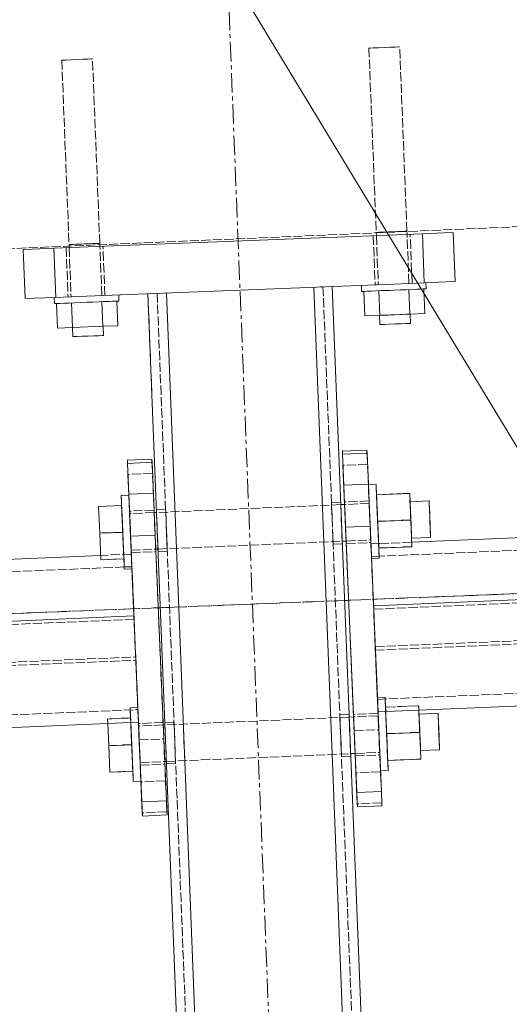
# Model space of a CAD drawing. Header units: millimetres. Extents: x -15129 to 9171, y -18789 to 5877.
# Tile 248 of 256: x -4729 to -4570, y -1064 to -744. Entities that reach past the tile are written whole.
import ezdxf

# ---------------------------------------------------------------- set-up
doc = ezdxf.new("R2010")
doc.units = ezdxf.units.MM
for name, pattern in [('ACAD_ISO02W100', [15, 12, -3]), ('ACAD_ISO04W100', [30, 24, -3, 0, -3]), ('CENTER', [50.8, 31.75, -6.35, 6.35, -6.35])]:
    doc.linetypes.add(name, pattern=pattern)
for name, color, linetype in [('AS_Belki', 145, 'Continuous'), ('AS_Blachy', 30, 'Continuous'), ('AS_Kotwy', 9, 'Continuous'), ('AS_Sciany betonowe', 252, 'Continuous'), ('AS_Siatki', 72, 'Continuous'), ('AS_Sruby', 9, 'Continuous')]:
    doc.layers.add(name, color=color, linetype=linetype)

msp = doc.modelspace()

# ---------------------------------------------------------------- linework, layer by layer
at = {"color": 5, "linetype": 'CENTER', "lineweight": 13, "ltscale": 0.2}
msp.add_line((-4675.51, -365.17, -8591.48), (-4546.44, -3639.21, 51965.58), dxfattribs=at)
at = {"color": 7, "lineweight": 13}
msp.add_line((-4476.47, -1032.42), (-4729.92, -613.58), dxfattribs=at)
at = {"layer": 'AS_Belki', "color": 145, "linetype": 'Continuous', "lineweight": 13, "ltscale": 0.25}
for p, q in [((-2587.04, -828.25), (-4601.26, -913.65)), ((-4552.4, -2878.76), (-4633.14, -830.72)), ((-4627.14, -830.49), (-4628.9, -830.56)), ((-4546.64, -2872.52), (-4627.14, -830.49)), ((-4685.34, -832.78), (-4687.1, -832.85)), ((-4687.1, -832.85), (-4606.59, -2874.89)), ((-4600.36, -2880.65), (-4681.1, -832.61)), ((-2576.2, -847.94), (-4613.69, -934.33)), ((-4612.23, -968.86), (-2574.74, -882.47)), ((-4702.47, -917.94), (-5657.9, -958.45)), ((-4683.82, -915.88), (-4683.82, -915.98)), ((-4683.82, -915.98), (-4683.79, -916.7)), ((-4691.62, -937.63), (-4692.28, -922.27)), ((-4691.62, -937.63), (-5670.33, -979.13)), ((-4690.16, -972.17), (-4690.89, -954.9)), ((-5668.87, -1013.66), (-4690.16, -972.17)), ((-4681.6, -972.25), (-4681.57, -973.08))]:
    msp.add_line(p, q, dxfattribs=at)
at = {"layer": 'AS_Belki', "color": 84, "linetype": 'ACAD_ISO02W100', "lineweight": 13, "ltscale": 0.25}
for p, q in [((-4630.14, -830.6), (-4631.02, -830.64)), ((-4630.14, -830.6), (-4549.64, -2872.64)), ((-2579.38, -832.03), (-4611.87, -918.21)), ((-4685.83, -865), (-4687.1, -832.85)), ((-4683.22, -832.7), (-4684.1, -832.73)), ((-4684.1, -832.73), (-4603.59, -2874.77)), ((-2576.15, -849.02), (-4613.65, -935.41)), ((-4613.13, -947.67), (-2575.64, -861.28)), ((-4613.1, -948.75), (-2575.6, -862.36)), ((-4612.41, -964.76), (-2574.91, -878.37)), ((-4624.38, -900.63), (-4627.37, -900.76)), ((-4627.37, -900.76), (-4627.34, -901.58)), ((-4627.35, -901.48), (-4627.37, -900.76)), ((-4627.18, -905.74), (-4627.35, -901.48)), ((-4627.34, -901.58), (-4627.25, -904)), ((-4624.35, -901.35), (-4624.38, -900.63)), ((-4624.35, -901.45), (-4624.38, -900.63)), ((-4624.35, -901.35), (-4624.18, -905.61)), ((-4624.35, -901.45), (-4624.25, -903.88)), ((-4681.33, -903.05), (-4684.32, -903.17)), ((-4684.32, -903.17), (-4684.3, -903.89)), ((-4684.32, -903.17), (-4684.29, -904)), ((-4684.13, -908.15), (-4684.3, -903.89)), ((-4681.33, -903.05), (-4681.29, -903.87)), ((-4681.33, -903.05), (-4681.3, -903.76)), ((-4681.3, -903.76), (-4681.13, -908.02)), ((-4681.29, -903.87), (-4680.83, -915.75)), ((-4681.2, -906.29), (-4681.29, -903.87)), ((-4627.25, -904), (-4627.18, -905.74)), ((-4627.18, -905.74), (-4626.97, -911.04)), ((-4624.25, -903.88), (-4624.18, -905.61)), ((-4624.18, -905.61), (-4623.97, -910.92)), ((-4684.13, -908.15), (-4684.2, -906.42)), ((-4683.92, -913.46), (-4684.13, -908.15)), ((-4680.99, -911.6), (-4681.2, -906.29)), ((-4680.92, -913.33), (-4681.13, -908.02)), ((-4680.83, -915.75), (-4680.99, -911.6)), ((-4626.84, -914.29), (-4626.97, -911.04)), ((-4623.97, -910.92), (-4623.84, -914.16)), ((-4683.79, -916.7), (-4683.92, -913.46)), ((-4680.92, -913.33), (-4680.79, -916.57)), ((-4680.83, -915.75), (-4680.79, -916.57)), ((-4680.82, -915.86), (-4680.83, -915.75)), ((-4626.84, -914.29), (-4626.87, -913.46)), ((-4626.87, -913.46), (-4626.87, -913.57)), ((-4626.87, -913.57), (-4626.84, -914.29)), ((-4626.84, -914.29), (-4623.84, -914.16)), ((-4623.87, -913.44), (-4623.88, -913.34)), ((-4623.84, -914.16), (-4623.87, -913.44)), ((-4614.55, -914.22), (-4613.69, -934.33)), ((-4612.05, -914.11), (-4614.54, -914.22)), ((-4601.26, -913.65), (-4612.05, -914.11)), ((-4692.48, -917.52), (-4702.47, -917.94)), ((-4691.03, -952.06), (-4692.48, -917.52)), ((-4692.28, -922.27), (-4692.48, -917.52)), ((-4683.79, -916.7), (-4680.79, -916.57)), ((-4680.79, -916.57), (-4680.82, -915.86)), ((-4613.14, -947.67), (-4614.38, -918.31)), ((-4614.38, -918.31), (-4613.65, -935.41)), ((-4611.87, -918.21), (-4614.37, -918.31)), ((-4694.8, -921.72), (-5671.01, -963.12)), ((-4692.31, -921.62), (-4694.8, -921.72)), ((-4692.31, -921.62), (-4692.28, -922.27)), ((-4692.31, -921.62), (-4691.58, -938.71)), ((-4691.07, -950.97), (-4692.28, -922.27)), ((-4613.65, -935.41), (-4612.41, -964.76)), ((-4691.58, -938.71), (-5670.29, -980.21)), ((-4613.14, -947.67), (-4612.23, -968.86)), ((-4613.14, -947.67), (-4613.13, -947.67)), ((-5669.77, -992.47), (-4691.07, -950.97)), ((-4690.16, -972.17), (-4691.07, -950.97)), ((-5669.73, -993.55), (-4691.03, -952.06)), ((-5669.05, -1009.56), (-4690.34, -968.07)), ((-4621.65, -969.71), (-4624.65, -969.84)), ((-4624.62, -970.66), (-4624.65, -969.84)), ((-4624.65, -969.84), (-4624.62, -970.56)), ((-4621.62, -970.53), (-4621.65, -969.71)), ((-4621.63, -970.43), (-4621.65, -969.71)), ((-4678.6, -972.13), (-4681.6, -972.25)), ((-4681.6, -972.25), (-4681.57, -972.97)), ((-4681.57, -972.97), (-4681.4, -977.23)), ((-4681.57, -973.08), (-4681.47, -975.5)), ((-4678.57, -972.85), (-4678.6, -972.13)), ((-4678.6, -972.13), (-4678.57, -972.95)), ((-4678.57, -972.85), (-4678.41, -977.1)), ((-4678.48, -975.37), (-4678.57, -972.95)), ((-4675.1, -984.7), (-4675.57, -972.82)), ((-4624.62, -970.56), (-4624.46, -974.82)), ((-4624.62, -970.66), (-4624.52, -973.08)), ((-4624.52, -973.08), (-4624.31, -978.39)), ((-4621.63, -970.43), (-4621.46, -974.69)), ((-4621.53, -972.96), (-4621.62, -970.53)), ((-4621.53, -972.96), (-4621.46, -974.69)), ((-4681.4, -977.23), (-4681.47, -975.5)), ((-4678.2, -982.41), (-4678.48, -975.37)), ((-4624.46, -974.82), (-4624.25, -980.12)), ((-4621.46, -974.69), (-4621.25, -980)), ((-4681.2, -982.54), (-4681.4, -977.23)), ((-4624.31, -978.39), (-4624.15, -982.54)), ((-4681.07, -985.78), (-4681.2, -982.54)), ((-4678.2, -982.41), (-4678.07, -985.65)), ((-4624.12, -983.37), (-4624.25, -980.12)), ((-4624.12, -983.37), (-4624.15, -982.54)), ((-4624.15, -982.54), (-4624.15, -982.65)), ((-4624.15, -982.65), (-4624.12, -983.37)), ((-4621.25, -980), (-4621.12, -983.24)), ((-4621.15, -982.52), (-4621.15, -982.42)), ((-4621.12, -983.24), (-4621.15, -982.52)), ((-4681.1, -984.96), (-4681.1, -985.06)), ((-4681.1, -985.06), (-4681.07, -985.78)), ((-4681.07, -985.78), (-4678.07, -985.65)), ((-4678.1, -984.83), (-4678.07, -985.65)), ((-4678.1, -984.94), (-4678.1, -984.83)), ((-4678.07, -985.65), (-4678.1, -984.94)), ((-4624.12, -983.37), (-4621.12, -983.24))]:
    msp.add_line(p, q, dxfattribs=at)
at = {"layer": 'AS_Blachy', "color": 145, "linetype": 'Continuous', "lineweight": 13, "ltscale": 0.25}
for p, q in [((-4597.8, -813.32), (-4717.7, -818.04)), ((-4590.73, -813.04), (-4597.8, -813.32)), ((-4597.17, -829.3), (-4597.8, -813.32)), ((-4587.8, -812.92), (-4590.73, -813.04)), ((-4587.17, -828.91), (-4587.8, -812.92)), ((-4724.77, -818.32), (-4727.7, -818.44)), ((-4727.7, -818.44), (-4727.07, -834.42)), ((-4717.7, -818.04), (-4724.77, -818.32)), ((-4717.7, -818.04), (-4717.07, -834.03)), ((-4597.17, -829.3), (-4607.16, -829.7)), ((-4590.1, -829.03), (-4597.17, -829.3)), ((-4587.17, -828.91), (-4590.1, -829.03)), ((-4607.16, -829.7), (-4707.08, -833.64)), ((-4724.14, -834.31), (-4727.07, -834.42)), ((-4717.07, -834.03), (-4724.14, -834.31)), ((-4707.08, -833.64), (-4717.07, -834.03)), ((-4615.84, -883.68), (-4623.84, -884.02)), ((-4615.8, -884.71), (-4615.84, -883.68)), ((-4693.73, -888.01), (-4693.78, -886.85)), ((-4693.78, -886.85), (-4693.77, -886.99)), ((-4685.78, -886.65), (-4693.77, -886.99)), ((-4685.73, -887.67), (-4685.78, -886.65)), ((-4623.79, -885.05), (-4623.84, -883.88)), ((-4623.84, -883.88), (-4623.84, -884.02)), ((-4623.84, -884.02), (-4623.64, -888.65)), ((-4623.79, -885.05), (-4615.8, -884.71)), ((-4623.36, -895.1), (-4623.79, -885.05)), ((-4615.37, -894.76), (-4615.8, -884.71)), ((-4693.77, -886.99), (-4693.58, -891.62)), ((-4693.73, -888.01), (-4685.73, -887.67)), ((-4693.3, -898.07), (-4693.73, -888.01)), ((-4685.3, -897.73), (-4685.73, -887.67)), ((-4623.64, -888.65), (-4623.1, -901.4)), ((-4693.58, -891.62), (-4693.29, -898.34)), ((-4623.36, -895.1), (-4615.37, -894.76)), ((-4623.1, -901.18), (-4623.36, -895.1)), ((-4615.11, -900.85), (-4615.37, -894.76)), ((-4693.3, -898.07), (-4685.3, -897.73)), ((-4693.04, -904.15), (-4693.3, -898.07)), ((-4685.04, -903.81), (-4685.3, -897.73)), ((-4623.13, -900.58), (-4623.1, -901.3)), ((-4623.11, -901.04), (-4623.13, -900.58)), ((-4622.78, -908.76), (-4623.1, -901.18)), ((-4623.1, -901.3), (-4622.92, -905.56)), ((-4614.92, -905.36), (-4615.11, -900.85)), ((-4692.72, -911.73), (-4693.04, -904.15)), ((-4684.85, -908.33), (-4685.04, -903.81)), ((-4622.92, -905.56), (-4622.69, -910.86)), ((-4614.79, -908.42), (-4614.92, -905.36)), ((-4684.72, -911.39), (-4684.85, -908.33)), ((-4614.79, -908.42), (-4622.78, -908.76)), ((-4619.13, -995.1), (-4622.78, -908.76)), ((-4612.23, -968.86), (-4614.79, -908.42)), ((-4684.72, -911.39), (-4692.72, -911.73)), ((-4690.89, -954.9), (-4692.72, -911.73)), ((-4681.08, -997.73), (-4684.72, -911.39)), ((-4622.69, -910.86), (-4622.56, -914.1)), ((-4622.6, -913.28), (-4620.19, -970.47)), ((-4622.59, -913.39), (-4622.59, -913.32)), ((-4622.56, -914.1), (-4622.59, -913.39)), ((-4690.16, -972.17), (-4690.89, -954.9)), ((-4620.22, -969.65), (-4620.18, -970.37)), ((-4620.22, -969.65), (-4620.2, -970.11)), ((-4612, -974.29), (-4612.23, -968.86)), ((-4689.07, -998.07), (-4690.16, -972.17)), ((-4620.18, -970.37), (-4620, -974.63)), ((-4620, -974.63), (-4619.78, -979.93)), ((-4611.14, -994.76), (-4612, -974.29)), ((-4619.78, -979.93), (-4619.64, -983.18)), ((-4619.68, -982.37), (-4619.67, -982.57)), ((-4619.68, -982.4), (-4619.67, -982.46)), ((-4619.67, -982.46), (-4619.64, -983.18)), ((-4619.67, -982.57), (-4619.41, -988.65)), ((-4619.41, -988.65), (-4618.98, -998.71)), ((-4689.36, -991.45), (-4689.35, -991.62)), ((-4689.35, -991.62), (-4688.92, -1001.67)), ((-4619.13, -995.1), (-4611.14, -994.76)), ((-4618.94, -999.74), (-4619.13, -995.1)), ((-4610.94, -999.4), (-4611.14, -994.76)), ((-4689.07, -998.07), (-4681.08, -997.73)), ((-4688.87, -1002.7), (-4689.07, -998.07)), ((-4680.88, -1002.36), (-4681.08, -997.73)), ((-4618.98, -998.71), (-4618.94, -999.74)), ((-4688.92, -1001.67), (-4688.87, -1002.7)), ((-4618.94, -999.74), (-4610.94, -999.4)), ((-4688.87, -1002.7), (-4680.88, -1002.36))]:
    msp.add_line(p, q, dxfattribs=at)
at = {"layer": 'AS_Blachy', "color": 84, "linetype": 'ACAD_ISO02W100', "lineweight": 13, "ltscale": 0.25}
for p, q in [((-4613.79, -813.95), (-4613.15, -829.93)), ((-4601.16, -829.46), (-4601.79, -813.47)), ((-4713.71, -817.89), (-4713.08, -833.87)), ((-4701.08, -833.4), (-4701.71, -817.41)), ((-4615.84, -883.68), (-4615.65, -888.31)), ((-4685.78, -886.65), (-4685.59, -891.28)), ((-4615.65, -888.31), (-4623.64, -888.65)), ((-4614.38, -918.31), (-4615.65, -888.31)), ((-4685.59, -891.28), (-4693.58, -891.62)), ((-4681.94, -977.62), (-4685.59, -891.28)), ((-4693.29, -898.34), (-4692.48, -917.52)), ((-4615.14, -900.24), (-4623.13, -900.58)), ((-4623, -903.82), (-4623.11, -901.04)), ((-4623.1, -901.4), (-4622.6, -913.28)), ((-4615.14, -900.24), (-4615.11, -900.96)), ((-4615.12, -900.7), (-4615.14, -900.24)), ((-4615, -903.48), (-4615.12, -900.7)), ((-4615.11, -900.96), (-4614.93, -905.22)), ((-4685.08, -903.21), (-4693.07, -903.54)), ((-4693.07, -903.54), (-4693.04, -904.26)), ((-4692.93, -906.79), (-4693.07, -903.54)), ((-4693.04, -904.26), (-4692.86, -908.52)), ((-4685.08, -903.21), (-4685.04, -903.92)), ((-4685.06, -903.67), (-4685.08, -903.21)), ((-4684.94, -906.45), (-4685.06, -903.67)), ((-4685.04, -903.92), (-4684.86, -908.18)), ((-4622.77, -909.13), (-4623, -903.82)), ((-4614.78, -908.79), (-4615, -903.48)), ((-4614.93, -905.22), (-4614.7, -910.52)), ((-4692.71, -912.09), (-4692.93, -906.79)), ((-4692.86, -908.52), (-4692.63, -913.83)), ((-4684.72, -911.75), (-4684.94, -906.45)), ((-4684.86, -908.18), (-4684.64, -913.49)), ((-4622.59, -913.32), (-4622.77, -909.13)), ((-4614.6, -912.99), (-4614.78, -908.79)), ((-4692.53, -916.35), (-4692.71, -912.09)), ((-4684.54, -915.95), (-4684.72, -911.75)), ((-4614.7, -910.52), (-4614.57, -913.77)), ((-4692.63, -913.83), (-4692.5, -917.07)), ((-4684.64, -913.49), (-4684.5, -916.73)), ((-4622.56, -914.1), (-4614.57, -913.77)), ((-4614.6, -913.05), (-4614.6, -912.99)), ((-4614.57, -913.77), (-4614.6, -913.05)), ((-4692.5, -917.07), (-4692.53, -916.35)), ((-4692.49, -917.07), (-4684.5, -916.73)), ((-4692.31, -921.62), (-4692.48, -917.52)), ((-4684.53, -916.01), (-4684.54, -915.95)), ((-4684.5, -916.73), (-4684.53, -916.01)), ((-4692.28, -922.27), (-4691.42, -942.74)), ((-4612, -974.65), (-4613.14, -947.67)), ((-4690.38, -967.41), (-4691.03, -952.06)), ((-4690.38, -967.41), (-4690.35, -968.07)), ((-4690.35, -968.07), (-4690.18, -972.17)), ((-4612.22, -969.31), (-4620.22, -969.65)), ((-4620.2, -970.11), (-4620.08, -972.89)), ((-4612.19, -970.03), (-4612.22, -969.31)), ((-4612.22, -969.31), (-4612.2, -969.78)), ((-4612.09, -972.56), (-4612.2, -969.78)), ((-4612.01, -974.29), (-4612.19, -970.03)), ((-4690.18, -972.17), (-4689.93, -977.96)), ((-4682.16, -972.28), (-4690.15, -972.62)), ((-4690.15, -972.62), (-4690.12, -973.33)), ((-4690.15, -972.62), (-4690.02, -975.86)), ((-4690.12, -973.33), (-4689.94, -977.59)), ((-4682.13, -973), (-4682.16, -972.28)), ((-4682.14, -972.74), (-4682.16, -972.28)), ((-4682.02, -975.52), (-4682.14, -972.74)), ((-4681.95, -977.25), (-4682.13, -973)), ((-4620.19, -970.47), (-4619.99, -974.99)), ((-4620.08, -972.89), (-4619.85, -978.2)), ((-4611.86, -977.86), (-4612.09, -972.56)), ((-4690.02, -975.86), (-4689.79, -981.16)), ((-4681.8, -980.83), (-4682.02, -975.52)), ((-4619.99, -974.99), (-4612, -974.65)), ((-4619.99, -974.99), (-4619.68, -982.37)), ((-4611.78, -979.59), (-4612.01, -974.29)), ((-4612, -974.65), (-4611.68, -982.23)), ((-4689.94, -977.59), (-4689.71, -982.9)), ((-4689.93, -977.96), (-4681.94, -977.62)), ((-4689.93, -977.96), (-4689.61, -985.54)), ((-4681.72, -982.56), (-4681.95, -977.25)), ((-4681.94, -977.62), (-4681.62, -985.2)), ((-4619.85, -978.2), (-4619.68, -982.4)), ((-4611.68, -982.06), (-4611.86, -977.86)), ((-4611.78, -979.59), (-4611.65, -982.84)), ((-4689.79, -981.16), (-4689.61, -985.42)), ((-4689.71, -982.9), (-4689.58, -986.14)), ((-4681.62, -985.02), (-4681.8, -980.83)), ((-4681.59, -985.8), (-4681.72, -982.56)), ((-4619.64, -983.18), (-4611.65, -982.84)), ((-4611.68, -982.12), (-4611.68, -982.06)), ((-4611.65, -982.84), (-4611.68, -982.12)), ((-4611.68, -982.23), (-4611.42, -988.32)), ((-4689.61, -985.42), (-4689.58, -986.14)), ((-4689.61, -985.54), (-4689.36, -991.45)), ((-4689.58, -986.14), (-4681.59, -985.8)), ((-4681.62, -985.09), (-4681.62, -985.02)), ((-4681.59, -985.8), (-4681.62, -985.09)), ((-4681.62, -985.2), (-4681.36, -991.28)), ((-4611.42, -988.32), (-4619.41, -988.65)), ((-4611.42, -988.32), (-4610.99, -998.37)), ((-4681.36, -991.28), (-4689.35, -991.62)), ((-4681.36, -991.28), (-4680.93, -1001.34)), ((-4610.99, -998.37), (-4618.98, -998.71)), ((-4610.99, -998.37), (-4610.94, -999.4)), ((-4680.93, -1001.34), (-4688.92, -1001.67)), ((-4680.93, -1001.34), (-4680.88, -1002.36))]:
    msp.add_line(p, q, dxfattribs=at)
at = {"layer": 'AS_Kotwy', "color": 84, "linetype": 'ACAD_ISO02W100', "lineweight": 13, "ltscale": 0.25}
for p, q in [((-4614.81, -752.94), (-4615.19, -752.95)), ((-4615.19, -752.95), (-4612.82, -812.91)), ((-4613.72, -752.9), (-4614.81, -752.94)), ((-4612.1, -752.83), (-4613.72, -752.9)), ((-4610.19, -752.76), (-4612.1, -752.83)), ((-4608.28, -752.68), (-4610.19, -752.76)), ((-4606.66, -752.62), (-4608.28, -752.68)), ((-4605.58, -752.58), (-4606.66, -752.62)), ((-4605.2, -752.56), (-4605.58, -752.58)), ((-4602.83, -812.51), (-4605.2, -752.56)), ((-4714.73, -756.88), (-4715.11, -756.89)), ((-4715.11, -756.89), (-4712.75, -816.85)), ((-4713.65, -756.84), (-4714.73, -756.88)), ((-4712.03, -756.77), (-4713.65, -756.84)), ((-4710.11, -756.7), (-4712.03, -756.77)), ((-4708.2, -756.62), (-4710.11, -756.7)), ((-4706.58, -756.56), (-4708.2, -756.62)), ((-4705.5, -756.51), (-4706.58, -756.56)), ((-4705.12, -756.5), (-4705.5, -756.51)), ((-4702.75, -816.45), (-4705.12, -756.5)), ((-4612.82, -812.91), (-4612.73, -812.9)), ((-4612.82, -812.91), (-4612.82, -813.05)), ((-4612.73, -812.9), (-4612.44, -812.89)), ((-4612.44, -812.89), (-4611.98, -812.87)), ((-4611.98, -812.87), (-4611.36, -812.85)), ((-4611.36, -812.85), (-4610.6, -812.82)), ((-4610.6, -812.82), (-4609.74, -812.79)), ((-4609.74, -812.79), (-4608.8, -812.75)), ((-4608.8, -812.75), (-4607.83, -812.71)), ((-4607.83, -812.71), (-4606.85, -812.67)), ((-4606.85, -812.67), (-4605.92, -812.64)), ((-4605.92, -812.64), (-4605.05, -812.6)), ((-4605.05, -812.6), (-4604.3, -812.57)), ((-4604.3, -812.57), (-4603.67, -812.55)), ((-4603.67, -812.55), (-4603.21, -812.53)), ((-4603.21, -812.53), (-4602.93, -812.52)), ((-4602.93, -812.52), (-4602.83, -812.51)), ((-4602.83, -812.62), (-4602.83, -812.51)), ((-4704.97, -816.54), (-4704.22, -816.51)), ((-4704.22, -816.51), (-4703.6, -816.49)), ((-4703.6, -816.49), (-4703.13, -816.47)), ((-4703.13, -816.47), (-4702.85, -816.46)), ((-4702.85, -816.46), (-4702.75, -816.45)), ((-4702.74, -816.94), (-4702.75, -816.45)), ((-4612.78, -813.91), (-4612.15, -829.89)), ((-4602.16, -829.5), (-4602.79, -813.51)), ((-4712.75, -816.85), (-4712.65, -816.84)), ((-4712.75, -816.85), (-4712.73, -817.37)), ((-4712.71, -817.85), (-4712.08, -833.83)), ((-4712.65, -816.84), (-4712.37, -816.83)), ((-4712.37, -816.83), (-4711.9, -816.81)), ((-4711.9, -816.81), (-4711.28, -816.79)), ((-4711.28, -816.79), (-4710.53, -816.76)), ((-4710.53, -816.76), (-4709.66, -816.73)), ((-4709.66, -816.73), (-4708.73, -816.69)), ((-4708.73, -816.69), (-4707.75, -816.65)), ((-4707.75, -816.65), (-4706.78, -816.61)), ((-4706.78, -816.61), (-4705.84, -816.57)), ((-4705.84, -816.57), (-4704.97, -816.54)), ((-4702.08, -833.44), (-4702.71, -817.45)), ((-4610.02, -831.81), (-4611.98, -831.89)), ((-4608.41, -831.75), (-4610.02, -831.81)), ((-4604.18, -831.58), (-4608.41, -831.75)), ((-4701.7, -835.43), (-4702.11, -835.44)), ((-4700.78, -835.39), (-4701.7, -835.43)), ((-4698.51, -835.3), (-4700.78, -835.39)), ((-4697.85, -835.27), (-4698.51, -835.3)), ((-4611.66, -839.88), (-4611.38, -839.87)), ((-4611.38, -839.87), (-4610.3, -839.83)), ((-4610.3, -839.83), (-4609.1, -839.78)), ((-4609.1, -839.78), (-4608.68, -839.77)), ((-4608.68, -839.77), (-4608.05, -839.74)), ((-4608.05, -839.74), (-4606.76, -839.69)), ((-4606.76, -839.69), (-4604.85, -839.61)), ((-4604.85, -839.61), (-4603.23, -839.55)), ((-4603.23, -839.55), (-4602.88, -839.54)), ((-4602.88, -839.54), (-4602.15, -839.51)), ((-4602.15, -839.51), (-4601.87, -839.5))]:
    msp.add_line(p, q, dxfattribs=at)
at = {"layer": 'AS_Kotwy', "color": 145, "linetype": 'Continuous', "lineweight": 13, "ltscale": 0.25}
for p, q in [((-4612.82, -813.05), (-4612.78, -813.91)), ((-4602.79, -813.51), (-4602.83, -812.62)), ((-4712.73, -817.37), (-4712.71, -817.85)), ((-4702.71, -817.45), (-4702.74, -816.94)), ((-4596.59, -831.28), (-4596.67, -829.28)), ((-4617.65, -830.11), (-4617.57, -832.11)), ((-4617.37, -832.1), (-4617.57, -832.11)), ((-4616.77, -832.08), (-4617.37, -832.1)), ((-4616.87, -832.08), (-4616.56, -840.08)), ((-4615.8, -832.04), (-4616.77, -832.08)), ((-4614.5, -831.99), (-4615.8, -832.04)), ((-4612.91, -831.93), (-4614.5, -831.99)), ((-4611.09, -831.85), (-4612.91, -831.93)), ((-4611.66, -839.88), (-4611.98, -831.89)), ((-4609.13, -831.78), (-4611.09, -831.85)), ((-4607.08, -831.7), (-4609.13, -831.78)), ((-4605.03, -831.62), (-4607.08, -831.7)), ((-4603.06, -831.54), (-4605.03, -831.62)), ((-4601.25, -831.47), (-4603.06, -831.54)), ((-4601.87, -839.5), (-4602.18, -831.5)), ((-4599.66, -831.4), (-4601.25, -831.47)), ((-4598.36, -831.35), (-4599.66, -831.4)), ((-4597.39, -831.31), (-4598.36, -831.35)), ((-4596.79, -831.29), (-4597.39, -831.31)), ((-4596.97, -839.3), (-4597.29, -831.31)), ((-4596.59, -831.28), (-4596.79, -831.29)), ((-4717.57, -834.05), (-4717.49, -836.05)), ((-4709.05, -835.72), (-4711.02, -835.79)), ((-4707, -835.64), (-4709.05, -835.72)), ((-4704.96, -835.55), (-4707, -835.64)), ((-4702.99, -835.48), (-4704.96, -835.55)), ((-4701.17, -835.41), (-4702.99, -835.48)), ((-4701.79, -843.44), (-4702.11, -835.44)), ((-4699.58, -835.34), (-4701.17, -835.41)), ((-4698.28, -835.29), (-4699.58, -835.34)), ((-4697.31, -835.25), (-4698.28, -835.29)), ((-4696.71, -835.23), (-4697.31, -835.25)), ((-4696.89, -843.24), (-4697.21, -835.25)), ((-4696.51, -835.22), (-4696.71, -835.23)), ((-4696.51, -835.22), (-4696.59, -833.22)), ((-4717.29, -836.04), (-4717.49, -836.05)), ((-4716.7, -836.02), (-4717.29, -836.04)), ((-4716.79, -836.02), (-4716.48, -844.02)), ((-4715.73, -835.98), (-4716.7, -836.02)), ((-4714.42, -835.93), (-4715.73, -835.98)), ((-4712.83, -835.87), (-4714.42, -835.93)), ((-4711.02, -835.79), (-4712.83, -835.87)), ((-4711.58, -843.82), (-4711.9, -835.83)), ((-4616.56, -840.08), (-4611.66, -839.88)), ((-4611.76, -839.89), (-4611.64, -842.88)), ((-4611.66, -839.88), (-4601.87, -839.5)), ((-4601.87, -839.5), (-4596.97, -839.3)), ((-4601.65, -842.49), (-4601.77, -839.49)), ((-4716.48, -844.02), (-4711.58, -843.82)), ((-4711.68, -843.83), (-4711.56, -846.82)), ((-4711.58, -843.82), (-4701.79, -843.44)), ((-4701.79, -843.44), (-4696.89, -843.24)), ((-4701.57, -846.43), (-4701.69, -843.43)), ((-4611.64, -842.88), (-4611.26, -842.87)), ((-4611.26, -842.87), (-4610.18, -842.83)), ((-4610.18, -842.83), (-4608.56, -842.76)), ((-4608.56, -842.76), (-4606.65, -842.69)), ((-4606.65, -842.69), (-4604.73, -842.61)), ((-4604.73, -842.61), (-4603.11, -842.55)), ((-4603.11, -842.55), (-4602.03, -842.51)), ((-4602.03, -842.51), (-4601.65, -842.49)), ((-4711.56, -846.82), (-4711.18, -846.81)), ((-4711.18, -846.81), (-4710.1, -846.77)), ((-4710.1, -846.77), (-4708.48, -846.7)), ((-4708.48, -846.7), (-4706.57, -846.63)), ((-4706.57, -846.63), (-4704.66, -846.55)), ((-4704.66, -846.55), (-4703.04, -846.49)), ((-4703.04, -846.49), (-4701.95, -846.44)), ((-4701.95, -846.44), (-4701.57, -846.43))]:
    msp.add_line(p, q, dxfattribs=at)
at = {"layer": 'AS_Sciany betonowe', "color": 145, "linetype": 'ACAD_ISO02W100', "lineweight": 13, "ltscale": 0.25}
for p, q in [((-489.39, -634.96), (-12160.18, -1139.01)), ((-4683.73, -934.98), (-4683.07, -934.96)), ((-4623.12, -932.59), (-4621.79, -932.54))]:
    msp.add_line(p, q, dxfattribs=at)
at = {"layer": 'AS_Sciany betonowe', "color": 84, "linetype": 'ACAD_ISO02W100', "lineweight": 13, "ltscale": 0.25}
for p, q in [((-725.34, -778.93), (-9807.37, -1136.98)), ((-4683.07, -934.96), (-4680.07, -934.84)), ((-4626.12, -932.71), (-4623.12, -932.59)), ((-4613.79, -932.23), (-4613.78, -932.23)), ((-4691.73, -935.3), (-4691.72, -935.3))]:
    msp.add_line(p, q, dxfattribs=at)
at = {"layer": 'AS_Siatki', "color": 20, "linetype": 'ACAD_ISO04W100', "lineweight": 13, "ltscale": 0.25}
msp.add_line((-491.11, -769.7), (-12256.44, -1233.53), dxfattribs=at)
at = {"layer": 'AS_Sruby', "color": 84, "linetype": 'ACAD_ISO02W100', "lineweight": 13, "ltscale": 0.25}
for p, q in [((-4615.36, -895.04), (-4615.36, -895.12)), ((-4615.36, -895.04), (-4615.34, -895.41)), ((-4615.36, -895.12), (-4615.33, -895.66)), ((-4615.34, -895.41), (-4615.31, -896.23)), ((-4615.33, -895.66), (-4615.29, -896.64)), ((-4615.31, -896.23), (-4615.26, -897.46)), ((-4612.85, -895.3), (-4612.86, -894.93)), ((-4612.81, -896.12), (-4612.85, -895.3)), ((-4612.76, -897.36), (-4612.81, -896.12)), ((-4693.29, -898.43), (-4693.29, -898.34)), ((-4693.27, -898.71), (-4693.29, -898.34)), ((-4693.26, -898.97), (-4693.29, -898.43)), ((-4693.24, -899.53), (-4693.27, -898.71)), ((-4693.22, -899.95), (-4693.26, -898.97)), ((-4693.24, -899.53), (-4693.19, -900.77)), ((-4615.29, -896.64), (-4615.23, -898.02)), ((-4615.19, -899.06), (-4615.26, -897.46)), ((-4615.23, -898.02), (-4615.16, -899.74)), ((-4615.19, -899.06), (-4615.14, -900.21)), ((-4615.16, -899.74), (-4615.07, -901.74)), ((-4612.69, -898.96), (-4612.76, -897.36)), ((-4612.72, -898.21), (-4612.36, -906.86)), ((-4612.72, -898.21), (-4612.72, -898.25)), ((-4612.72, -898.25), (-4612.35, -906.93)), ((-4612.61, -900.86), (-4612.69, -898.96)), ((-4601.57, -906.4), (-4601.93, -897.76)), ((-4695.65, -901.69), (-4695.62, -902.47)), ((-4695.28, -910.38), (-4695.65, -901.73)), ((-4695.62, -902.47), (-4695.54, -904.38)), ((-4693.16, -901.32), (-4693.22, -899.95)), ((-4693.12, -902.37), (-4693.19, -900.77)), ((-4693.09, -903.04), (-4693.16, -901.32)), ((-4693.04, -904.27), (-4693.12, -902.37)), ((-4624.35, -901.45), (-4684.29, -904)), ((-4615.1, -901.06), (-4623.1, -901.4)), ((-4615.14, -900.21), (-4615.11, -900.97)), ((-4615.11, -901.06), (-4615.11, -900.97)), ((-4615.11, -901.06), (-4615.02, -903.11)), ((-4615.07, -901.82), (-4615.1, -901.06)), ((-4615.1, -901.21), (-4615.1, -901.06)), ((-4615.06, -902.23), (-4615.1, -901.21)), ((-4615.07, -901.74), (-4614.98, -903.94)), ((-4615.01, -903.37), (-4615.07, -901.82)), ((-4614.98, -903.99), (-4615.06, -902.23)), ((-4612.52, -903), (-4612.61, -900.86)), ((-4601.82, -900.5), (-4601.78, -901.26)), ((-4601.82, -900.5), (-4601.81, -900.64)), ((-4601.81, -900.64), (-4601.77, -901.67)), ((-4601.78, -901.26), (-4601.72, -902.81)), ((-4601.77, -901.67), (-4601.69, -903.42)), ((-4601.72, -902.81), (-4601.63, -904.91)), ((-4595.62, -900.38), (-4595.62, -900.24)), ((-4595.57, -901.41), (-4595.62, -900.38)), ((-4595.5, -903.16), (-4595.57, -901.41)), ((-4695.54, -904.38), (-4695.45, -906.52)), ((-4692.95, -906.41), (-4693.04, -904.27)), ((-4685.03, -904.03), (-4693.03, -904.37)), ((-4693.03, -904.37), (-4693, -905.13)), ((-4693.03, -904.37), (-4693.03, -904.51)), ((-4693.03, -904.51), (-4692.99, -905.54)), ((-4693, -905.13), (-4692.94, -906.68)), ((-4692.99, -905.54), (-4692.91, -907.29)), ((-4615.02, -903.11), (-4614.92, -905.39)), ((-4614.92, -905.47), (-4615.01, -903.37)), ((-4614.98, -903.94), (-4614.88, -906.26)), ((-4614.89, -906.2), (-4614.98, -903.99)), ((-4614.92, -905.39), (-4614.82, -907.74)), ((-4614.82, -907.81), (-4614.92, -905.47)), ((-4612.43, -905.29), (-4612.52, -903)), ((-4612.33, -907.64), (-4612.43, -905.29)), ((-4601.69, -903.42), (-4601.6, -905.64)), ((-4601.63, -904.91), (-4601.53, -907.24)), ((-4601.6, -905.64), (-4601.5, -907.97)), ((-4595.41, -905.37), (-4595.5, -903.16)), ((-4595.31, -907.71), (-4595.41, -905.37)), ((-4695.45, -906.52), (-4695.35, -908.8)), ((-4695.35, -908.8), (-4695.25, -911.15)), ((-4692.85, -908.7), (-4692.95, -906.41)), ((-4692.94, -906.68), (-4692.85, -908.78)), ((-4692.91, -907.29), (-4692.82, -909.5)), ((-4692.75, -911.05), (-4692.85, -908.7)), ((-4692.85, -908.78), (-4692.75, -911.11)), ((-4614.79, -908.53), (-4614.89, -906.2)), ((-4614.88, -906.26), (-4614.78, -908.61)), ((-4614.82, -907.74), (-4614.73, -910.06)), ((-4614.72, -910.02), (-4614.82, -907.81)), ((-4614.7, -910.63), (-4614.79, -908.53)), ((-4614.78, -908.61), (-4614.68, -910.9)), ((-4601.57, -906.4), (-4612.36, -906.86)), ((-4612.36, -906.86), (-4611.99, -915.54)), ((-4612.35, -906.93), (-4611.99, -915.58)), ((-4612.23, -909.96), (-4612.33, -907.64)), ((-4601.2, -915.09), (-4601.57, -906.4)), ((-4601.53, -907.24), (-4601.44, -909.46)), ((-4601.5, -907.97), (-4601.41, -910.07)), ((-4595.22, -909.81), (-4595.31, -907.71)), ((-4695.28, -910.38), (-4702.78, -910.69)), ((-4694.92, -919.06), (-4695.28, -910.38)), ((-4695.25, -911.15), (-4695.15, -913.47)), ((-4692.82, -909.5), (-4692.72, -911.84)), ((-4692.75, -911.05), (-4692.66, -913.37)), ((-4692.75, -911.11), (-4692.65, -913.32)), ((-4692.72, -911.84), (-4692.63, -913.94)), ((-4614.73, -910.06), (-4614.63, -912.27)), ((-4614.65, -911.77), (-4614.72, -910.02)), ((-4614.63, -912.18), (-4614.7, -910.63)), ((-4614.68, -910.9), (-4614.59, -913.04)), ((-4614.61, -912.8), (-4614.65, -911.77)), ((-4614.6, -912.94), (-4614.63, -912.18)), ((-4614.63, -912.27), (-4614.6, -912.97)), ((-4612.13, -912.16), (-4612.23, -909.96)), ((-4612.05, -914.16), (-4612.13, -912.16)), ((-4601.44, -909.46), (-4601.36, -911.21)), ((-4601.41, -910.07), (-4601.35, -911.62)), ((-4601.36, -911.21), (-4601.32, -912.24)), ((-4601.35, -911.62), (-4601.31, -912.38)), ((-4601.32, -912.24), (-4601.31, -912.38)), ((-4595.15, -911.36), (-4595.22, -909.81)), ((-4595.12, -912.12), (-4595.15, -911.36)), ((-4695.15, -913.47), (-4695.06, -915.68)), ((-4695.06, -915.68), (-4694.98, -917.68)), ((-4692.56, -915.57), (-4692.66, -913.37)), ((-4692.65, -913.32), (-4692.58, -915.08)), ((-4692.63, -913.94), (-4692.56, -915.49)), ((-4692.58, -915.08), (-4692.54, -916.1)), ((-4692.56, -915.49), (-4692.53, -916.25)), ((-4692.48, -917.57), (-4692.56, -915.57)), ((-4683.82, -915.88), (-4623.88, -913.34)), ((-4622.59, -913.28), (-4614.6, -912.94)), ((-4614.6, -912.94), (-4614.61, -912.8)), ((-4614.6, -912.97), (-4614.57, -913.79)), ((-4614.59, -913.04), (-4614.51, -914.94)), ((-4614.57, -913.79), (-4614.55, -914.27)), ((-4614.47, -915.99), (-4614.55, -914.27)), ((-4614.51, -914.94), (-4614.45, -916.54)), ((-4611.98, -915.88), (-4612.05, -914.16)), ((-4601.2, -915.09), (-4611.99, -915.54)), ((-4611.99, -915.54), (-4611.99, -915.58)), ((-4601.19, -915.12), (-4601.2, -915.09)), ((-4694.98, -917.68), (-4694.91, -919.12)), ((-4692.54, -916.1), (-4692.53, -916.25)), ((-4692.53, -916.25), (-4684.53, -915.91)), ((-4692.4, -919.29), (-4692.48, -917.57)), ((-4614.47, -915.99), (-4614.41, -917.36)), ((-4614.45, -916.54), (-4614.39, -917.78)), ((-4614.41, -917.36), (-4614.37, -918.34)), ((-4614.36, -918.59), (-4614.39, -917.78)), ((-4614.37, -918.34), (-4614.35, -918.88)), ((-4614.36, -918.59), (-4614.34, -918.97)), ((-4614.35, -918.88), (-4614.34, -918.97)), ((-4611.92, -917.26), (-4611.98, -915.88)), ((-4611.88, -918.24), (-4611.92, -917.26)), ((-4611.85, -918.78), (-4611.88, -918.24)), ((-4611.85, -918.86), (-4611.85, -918.78)), ((-4694.92, -919.06), (-4702.41, -919.38)), ((-4694.91, -919.1), (-4694.92, -919.06)), ((-4692.34, -920.67), (-4692.4, -919.29)), ((-4692.3, -921.65), (-4692.34, -920.67)), ((-4692.28, -922.19), (-4692.3, -921.65)), ((-4692.27, -922.27), (-4692.28, -922.19)), ((-4612.44, -964.11), (-4612.44, -964.19)), ((-4612.44, -964.11), (-4612.43, -964.48)), ((-4612.44, -964.19), (-4612.42, -964.74)), ((-4609.95, -964), (-4612.43, -964.11)), ((-4612.43, -964.48), (-4612.39, -965.3)), ((-4612.42, -964.74), (-4612.37, -965.71)), ((-4612.39, -965.3), (-4612.34, -966.54)), ((-4612.37, -965.71), (-4612.31, -967.09)), ((-4612.34, -966.54), (-4612.27, -968.14)), ((-4609.94, -964.09), (-4609.95, -964)), ((-4609.93, -964.38), (-4609.95, -964)), ((-4609.92, -964.63), (-4609.94, -964.09)), ((-4609.9, -965.2), (-4609.93, -964.38)), ((-4609.92, -964.65), (-4609.92, -964.63)), ((-4609.88, -965.61), (-4609.92, -964.65)), ((-4609.84, -966.43), (-4609.9, -965.2)), ((-4609.82, -966.98), (-4609.88, -965.61)), ((-4609.78, -968.03), (-4609.84, -966.43)), ((-4609.74, -968.71), (-4609.82, -966.98)), ((-4599.02, -966.83), (-4609.8, -967.29)), ((-4609.8, -967.32), (-4599.01, -966.86)), ((-4598.65, -975.47), (-4599.02, -966.83)), ((-4599.01, -966.86), (-4599.02, -966.83)), ((-4598.95, -968.3), (-4599.01, -966.86)), ((-4690.37, -967.41), (-4692.87, -967.52)), ((-4692.87, -967.52), (-4692.87, -967.6)), ((-4692.87, -967.52), (-4692.86, -967.89)), ((-4692.87, -967.6), (-4692.84, -968.15)), ((-4692.86, -967.89), (-4692.85, -968.12)), ((-4692.85, -968.12), (-4692.82, -968.71)), ((-4692.84, -968.15), (-4692.84, -968.17)), ((-4692.84, -968.17), (-4692.8, -969.12)), ((-4692.82, -968.71), (-4692.77, -969.95)), ((-4692.8, -969.12), (-4692.74, -970.5)), ((-4692.77, -969.95), (-4692.74, -970.76)), ((-4690.37, -967.5), (-4690.37, -967.41)), ((-4690.36, -967.79), (-4690.37, -967.41)), ((-4690.34, -968.04), (-4690.37, -967.5)), ((-4690.32, -968.61), (-4690.36, -967.79)), ((-4690.34, -968.06), (-4690.34, -968.04)), ((-4690.3, -969.02), (-4690.34, -968.06)), ((-4690.27, -969.84), (-4690.32, -968.61)), ((-4690.24, -970.39), (-4690.3, -969.02)), ((-4690.2, -971.44), (-4690.27, -969.84)), ((-4612.19, -970.13), (-4620.18, -970.47)), ((-4612.31, -967.09), (-4612.24, -968.81)), ((-4612.27, -968.14), (-4612.23, -969.28)), ((-4612.24, -968.81), (-4612.16, -970.81)), ((-4612.23, -969.28), (-4612.19, -970.04)), ((-4612.19, -970.13), (-4612.19, -970.04)), ((-4612.19, -970.13), (-4612.1, -972.18)), ((-4612.15, -970.89), (-4612.19, -970.13)), ((-4612.18, -970.28), (-4612.19, -970.13)), ((-4609.81, -967.29), (-4609.75, -968.76)), ((-4609.81, -967.29), (-4609.8, -967.32)), ((-4609.8, -967.32), (-4609.74, -968.76)), ((-4609.7, -969.94), (-4609.78, -968.03)), ((-4609.75, -968.76), (-4609.44, -975.93)), ((-4609.75, -968.76), (-4609.07, -984.62)), ((-4609.74, -968.75), (-4609.74, -968.71)), ((-4609.61, -972.07), (-4609.7, -969.94)), ((-4598.9, -969.57), (-4598.87, -970.33)), ((-4598.9, -969.57), (-4598.89, -969.72)), ((-4598.89, -969.72), (-4598.85, -970.74)), ((-4592.7, -969.45), (-4592.7, -969.31)), ((-4592.66, -970.48), (-4592.7, -969.45)), ((-4692.73, -970.8), (-4700.23, -971.12)), ((-4700.23, -971.12), (-4700.16, -972.59)), ((-4700.23, -971.12), (-4700.22, -971.16)), ((-4700.22, -971.16), (-4692.73, -970.84)), ((-4700.22, -971.16), (-4700.16, -972.59)), ((-4692.74, -970.5), (-4692.67, -972.22)), ((-4692.74, -970.76), (-4692.7, -971.55)), ((-4692.37, -979.45), (-4692.73, -970.8)), ((-4692.73, -970.84), (-4692.73, -970.8)), ((-4692.67, -972.27), (-4692.73, -970.84)), ((-4692.7, -971.55), (-4692.67, -972.24)), ((-4692.67, -972.22), (-4692.67, -972.27)), ((-4692.67, -972.24), (-4692.62, -973.45)), ((-4690.17, -972.12), (-4690.24, -970.39)), ((-4690.12, -973.35), (-4690.2, -971.44)), ((-4690.17, -972.12), (-4690.17, -972.16)), ((-4690.09, -974.12), (-4690.17, -972.16)), ((-4690.03, -975.48), (-4690.12, -973.35)), ((-4682.12, -973.1), (-4690.11, -973.44)), ((-4621.62, -970.53), (-4681.57, -973.08)), ((-4612.14, -971.31), (-4612.18, -970.28)), ((-4612.16, -970.81), (-4612.06, -973.01)), ((-4612.09, -972.44), (-4612.15, -970.89)), ((-4612.06, -973.06), (-4612.14, -971.31)), ((-4612.1, -972.18), (-4612.01, -974.47)), ((-4612, -974.54), (-4612.09, -972.44)), ((-4612.06, -973.01), (-4611.96, -975.33)), ((-4611.97, -975.27), (-4612.06, -973.06)), ((-4609.51, -974.36), (-4609.61, -972.07)), ((-4598.87, -970.33), (-4598.8, -971.88)), ((-4598.85, -970.74), (-4598.78, -972.5)), ((-4598.8, -971.88), (-4598.71, -973.98)), ((-4598.78, -972.5), (-4598.68, -974.71)), ((-4592.58, -972.23), (-4592.66, -970.48)), ((-4592.49, -974.44), (-4592.58, -972.23)), ((-4692.62, -973.45), (-4692.53, -975.59)), ((-4692.53, -975.59), (-4692.43, -977.88)), ((-4690.12, -973.44), (-4690.08, -974.2)), ((-4690.12, -973.44), (-4690.11, -973.58)), ((-4690.11, -973.58), (-4690.07, -974.61)), ((-4690.08, -974.2), (-4690.02, -975.75)), ((-4690.07, -974.61), (-4689.99, -976.36)), ((-4689.94, -977.77), (-4690.03, -975.48)), ((-4690.02, -975.75), (-4689.93, -977.85)), ((-4689.89, -978.64), (-4689.99, -976.32)), ((-4689.99, -976.36), (-4689.9, -978.57)), ((-4612.01, -974.47), (-4611.91, -976.82)), ((-4611.9, -976.88), (-4612, -974.54)), ((-4611.87, -977.61), (-4611.97, -975.27)), ((-4611.96, -975.33), (-4611.86, -977.68)), ((-4609.41, -976.71), (-4609.51, -974.36)), ((-4598.65, -975.47), (-4609.44, -975.93)), ((-4609.43, -976.01), (-4609.07, -984.65)), ((-4598.71, -973.98), (-4598.61, -976.32)), ((-4598.68, -974.71), (-4598.58, -977.04)), ((-4598.28, -984.16), (-4598.65, -975.55)), ((-4598.61, -976.32), (-4598.52, -978.53)), ((-4592.39, -976.78), (-4592.49, -974.44)), ((-4692.37, -979.45), (-4699.86, -979.77)), ((-4692.43, -977.88), (-4692.34, -980.23)), ((-4692, -988.13), (-4692.36, -979.52)), ((-4689.84, -980.12), (-4689.94, -977.77)), ((-4689.93, -977.85), (-4689.83, -980.18)), ((-4689.9, -978.57), (-4689.8, -980.91)), ((-4611.91, -976.82), (-4611.81, -979.14)), ((-4611.81, -979.09), (-4611.9, -976.88)), ((-4611.78, -979.71), (-4611.87, -977.61)), ((-4611.86, -977.68), (-4611.77, -979.97)), ((-4611.73, -980.84), (-4611.81, -979.09)), ((-4611.81, -979.14), (-4611.72, -981.34)), ((-4611.72, -981.26), (-4611.78, -979.71)), ((-4609.31, -979.03), (-4609.41, -976.71)), ((-4609.22, -981.23), (-4609.31, -979.03)), ((-4598.58, -977.04), (-4598.49, -979.14)), ((-4598.52, -978.53), (-4598.44, -980.28)), ((-4598.49, -979.14), (-4598.43, -980.69)), ((-4592.3, -978.88), (-4592.39, -976.78)), ((-4592.23, -980.43), (-4592.3, -978.88)), ((-4692.34, -980.23), (-4692.24, -982.55)), ((-4692.24, -982.55), (-4692.14, -984.75)), ((-4689.74, -982.44), (-4689.84, -980.12)), ((-4689.83, -980.18), (-4689.74, -982.4)), ((-4689.8, -980.91), (-4689.71, -983.01)), ((-4689.74, -982.4), (-4689.66, -984.15)), ((-4689.65, -984.64), (-4689.74, -982.44)), ((-4689.71, -983.01), (-4689.65, -984.56)), ((-4681.1, -984.96), (-4621.15, -982.42)), ((-4619.68, -982.35), (-4611.68, -982.02)), ((-4611.77, -979.97), (-4611.68, -982.11)), ((-4611.69, -981.87), (-4611.73, -980.84)), ((-4611.68, -982.02), (-4611.72, -981.26)), ((-4611.72, -981.34), (-4611.69, -982.04)), ((-4611.68, -982.02), (-4611.69, -981.87)), ((-4611.69, -982.04), (-4611.65, -982.86)), ((-4611.68, -982.11), (-4611.6, -984.01)), ((-4611.63, -983.34), (-4611.65, -982.86)), ((-4609.13, -983.23), (-4609.22, -981.23)), ((-4598.44, -980.28), (-4598.4, -981.31)), ((-4598.43, -980.69), (-4598.4, -981.45)), ((-4598.4, -981.31), (-4598.4, -981.45)), ((-4592.2, -981.19), (-4592.23, -980.43)), ((-4692.14, -984.75), (-4692.06, -986.75)), ((-4689.66, -984.15), (-4689.62, -985.18)), ((-4689.65, -984.56), (-4689.61, -985.32)), ((-4689.56, -986.64), (-4689.65, -984.64)), ((-4689.62, -985.18), (-4689.61, -985.32)), ((-4689.61, -985.32), (-4681.62, -984.98)), ((-4611.63, -983.34), (-4611.56, -985.06)), ((-4611.6, -984.01), (-4611.53, -985.61)), ((-4611.56, -985.06), (-4611.5, -986.44)), ((-4611.53, -985.61), (-4611.48, -986.85)), ((-4609.06, -984.95), (-4609.13, -983.23)), ((-4598.28, -984.16), (-4609.07, -984.62)), ((-4609.07, -984.62), (-4609.07, -984.65)), ((-4609, -986.33), (-4609.06, -984.95)), ((-4598.28, -984.2), (-4598.28, -984.16)), ((-4692, -988.13), (-4699.49, -988.45)), ((-4692.06, -986.75), (-4692, -988.19)), ((-4691.99, -988.17), (-4692, -988.13)), ((-4689.49, -988.36), (-4689.56, -986.64)), ((-4689.43, -989.74), (-4689.49, -988.36)), ((-4611.5, -986.44), (-4611.46, -987.41)), ((-4611.48, -986.85), (-4611.44, -987.67)), ((-4611.46, -987.41), (-4611.43, -987.96)), ((-4611.44, -987.67), (-4611.43, -988.04)), ((-4611.43, -987.96), (-4611.43, -988.04)), ((-4608.96, -987.31), (-4609, -986.33)), ((-4608.93, -987.85), (-4608.96, -987.31)), ((-4608.93, -987.94), (-4608.93, -987.85)), ((-4689.39, -990.72), (-4689.43, -989.74)), ((-4689.36, -991.26), (-4689.39, -990.72)), ((-4689.36, -991.35), (-4689.36, -991.26))]:
    msp.add_line(p, q, dxfattribs=at)
at = {"layer": 'AS_Sruby', "color": 145, "linetype": 'Continuous', "lineweight": 13, "ltscale": 0.25}
for p, q in [((-4612.86, -894.93), (-4615.35, -895.04)), ((-4612.86, -895.02), (-4612.86, -894.93)), ((-4612.83, -895.56), (-4612.86, -895.02)), ((-4612.79, -896.54), (-4612.83, -895.56)), ((-4612.73, -897.91), (-4612.79, -896.54)), ((-4693.29, -898.34), (-4695.79, -898.45)), ((-4695.79, -898.45), (-4695.78, -898.53)), ((-4695.79, -898.45), (-4695.77, -898.82)), ((-4695.78, -898.53), (-4695.76, -899.07)), ((-4695.77, -898.82), (-4695.74, -899.64)), ((-4695.76, -899.07), (-4695.72, -900.05)), ((-4695.74, -899.64), (-4695.69, -900.87)), ((-4612.66, -899.63), (-4612.73, -897.91)), ((-4601.93, -897.76), (-4612.72, -898.21)), ((-4612.72, -898.25), (-4601.93, -897.79)), ((-4612.57, -901.63), (-4612.66, -899.63)), ((-4601.93, -897.79), (-4601.93, -897.76)), ((-4601.56, -906.48), (-4601.93, -897.79)), ((-4695.65, -901.73), (-4703.14, -902.05)), ((-4703.14, -902.08), (-4695.65, -901.77)), ((-4703.14, -902.05), (-4702.78, -910.69)), ((-4703.14, -902.05), (-4703.14, -902.08)), ((-4703.14, -902.08), (-4702.77, -910.77)), ((-4695.72, -900.05), (-4695.66, -901.43)), ((-4695.69, -900.87), (-4695.65, -901.69)), ((-4695.66, -901.43), (-4695.59, -903.15)), ((-4695.65, -901.77), (-4695.65, -901.73)), ((-4695.28, -910.45), (-4695.65, -901.77)), ((-4623.1, -901.4), (-4624.35, -901.45)), ((-4612.48, -903.84), (-4612.57, -901.63)), ((-4595.62, -900.24), (-4601.81, -900.5)), ((-4595.59, -901), (-4595.62, -900.24)), ((-4595.52, -902.55), (-4595.59, -901)), ((-4595.43, -904.65), (-4595.52, -902.55)), ((-4695.59, -903.15), (-4695.5, -905.15)), ((-4695.5, -905.15), (-4695.41, -907.35)), ((-4693, -905.04), (-4693.09, -903.04)), ((-4692.91, -907.25), (-4693, -905.04)), ((-4684.29, -904), (-4685.03, -904.03)), ((-4612.38, -906.16), (-4612.48, -903.84)), ((-4612.28, -908.51), (-4612.38, -906.16)), ((-4595.33, -906.98), (-4595.43, -904.65)), ((-4695.41, -907.35), (-4695.31, -909.67)), ((-4692.81, -909.57), (-4692.91, -907.25)), ((-4612.35, -906.93), (-4601.56, -906.48)), ((-4612.19, -910.79), (-4612.28, -908.51)), ((-4601.19, -915.12), (-4601.56, -906.48)), ((-4595.24, -909.19), (-4595.33, -906.98)), ((-4595.17, -910.95), (-4595.24, -909.19)), ((-4702.78, -910.69), (-4702.41, -919.38)), ((-4702.77, -910.77), (-4695.28, -910.45)), ((-4702.77, -910.77), (-4702.4, -919.41)), ((-4695.31, -909.67), (-4695.21, -912.02)), ((-4694.91, -919.1), (-4695.28, -910.45)), ((-4695.21, -912.02), (-4695.11, -914.31)), ((-4692.71, -911.92), (-4692.81, -909.57)), ((-4692.61, -914.2), (-4692.71, -911.92)), ((-4612.1, -912.93), (-4612.19, -910.79)), ((-4601.31, -912.38), (-4595.12, -912.12)), ((-4595.12, -911.97), (-4595.17, -910.95)), ((-4595.12, -912.12), (-4595.12, -911.97)), ((-4695.11, -914.31), (-4695.02, -916.45)), ((-4692.52, -916.34), (-4692.61, -914.2)), ((-4623.88, -913.34), (-4622.59, -913.28)), ((-4612.02, -914.84), (-4612.1, -912.93)), ((-4611.95, -916.44), (-4612.02, -914.84)), ((-4611.98, -915.58), (-4601.19, -915.12)), ((-4695.02, -916.45), (-4694.94, -918.35)), ((-4694.94, -918.35), (-4694.87, -919.95)), ((-4692.44, -918.25), (-4692.52, -916.34)), ((-4692.38, -919.85), (-4692.44, -918.25)), ((-4684.53, -915.91), (-4683.82, -915.88)), ((-4614.34, -918.97), (-4611.85, -918.86)), ((-4611.9, -917.67), (-4611.95, -916.44)), ((-4611.86, -918.49), (-4611.9, -917.67)), ((-4611.85, -918.86), (-4611.86, -918.49)), ((-4702.41, -919.38), (-4702.4, -919.41)), ((-4702.4, -919.41), (-4694.91, -919.1)), ((-4694.91, -919.12), (-4694.9, -919.4)), ((-4694.9, -919.4), (-4694.84, -920.77)), ((-4694.87, -919.95), (-4694.82, -921.19)), ((-4694.84, -920.77), (-4694.8, -921.75)), ((-4694.82, -921.19), (-4694.79, -922)), ((-4694.8, -921.75), (-4694.78, -922.29)), ((-4694.79, -922), (-4694.77, -922.38)), ((-4692.32, -921.08), (-4692.38, -919.85)), ((-4692.29, -921.9), (-4692.32, -921.08)), ((-4692.27, -922.27), (-4692.29, -921.9)), ((-4694.78, -922.29), (-4694.77, -922.38)), ((-4694.77, -922.38), (-4692.27, -922.27)), ((-4609.66, -970.71), (-4609.74, -968.75)), ((-4598.64, -975.55), (-4598.95, -968.3)), ((-4592.7, -969.31), (-4598.9, -969.57)), ((-4592.67, -970.07), (-4592.7, -969.31)), ((-4592.61, -971.62), (-4592.67, -970.07)), ((-4700.16, -972.59), (-4699.86, -979.77)), ((-4700.16, -972.59), (-4699.85, -979.84)), ((-4692.36, -979.52), (-4692.67, -972.27)), ((-4692.67, -972.27), (-4692.58, -974.22)), ((-4681.57, -973.08), (-4682.12, -973.1)), ((-4620.18, -970.47), (-4621.62, -970.53)), ((-4609.56, -972.91), (-4609.66, -970.71)), ((-4609.47, -975.23), (-4609.56, -972.91)), ((-4592.52, -973.72), (-4592.61, -971.62)), ((-4692.58, -974.22), (-4692.49, -976.42)), ((-4692.49, -976.42), (-4692.39, -978.75)), ((-4689.99, -976.32), (-4690.09, -974.12)), ((-4609.37, -977.58), (-4609.47, -975.23)), ((-4609.43, -976.01), (-4598.64, -975.55)), ((-4598.28, -984.2), (-4598.64, -975.55)), ((-4592.42, -976.05), (-4592.52, -973.72)), ((-4592.32, -978.27), (-4592.42, -976.05)), ((-4699.86, -979.77), (-4699.49, -988.45)), ((-4699.85, -979.84), (-4692.36, -979.52)), ((-4692.39, -978.75), (-4692.29, -981.09)), ((-4691.99, -988.17), (-4692.36, -979.52)), ((-4689.79, -980.99), (-4689.89, -978.64)), ((-4609.27, -979.86), (-4609.37, -977.58)), ((-4592.25, -980.02), (-4592.32, -978.27)), ((-4699.85, -979.84), (-4699.49, -988.49)), ((-4692.29, -981.09), (-4692.19, -983.38)), ((-4689.7, -983.27), (-4689.79, -980.99)), ((-4621.15, -982.42), (-4619.68, -982.35)), ((-4609.18, -982), (-4609.27, -979.86)), ((-4609.1, -983.91), (-4609.18, -982)), ((-4598.39, -981.45), (-4592.2, -981.19)), ((-4592.21, -981.04), (-4592.25, -980.02)), ((-4592.2, -981.19), (-4592.21, -981.04)), ((-4692.19, -983.38), (-4692.1, -985.52)), ((-4692.1, -985.52), (-4692.02, -987.42)), ((-4689.61, -985.41), (-4689.7, -983.27)), ((-4689.53, -987.32), (-4689.61, -985.41)), ((-4681.62, -984.98), (-4681.1, -984.96)), ((-4609.03, -985.51), (-4609.1, -983.91)), ((-4609.07, -984.65), (-4598.28, -984.2)), ((-4608.98, -986.74), (-4609.03, -985.51)), ((-4699.49, -988.49), (-4691.99, -988.17)), ((-4699.49, -988.45), (-4699.49, -988.49)), ((-4692.02, -987.42), (-4691.96, -989.02)), ((-4692, -988.19), (-4691.98, -988.47)), ((-4691.98, -988.47), (-4691.93, -989.85)), ((-4691.96, -989.02), (-4691.9, -990.26)), ((-4689.46, -988.92), (-4689.53, -987.32)), ((-4689.41, -990.15), (-4689.46, -988.92)), ((-4611.42, -988.04), (-4608.93, -987.94)), ((-4608.95, -987.56), (-4608.98, -986.74)), ((-4608.93, -987.94), (-4608.95, -987.56)), ((-4691.93, -989.85), (-4691.88, -990.82)), ((-4691.9, -990.26), (-4691.87, -991.08)), ((-4691.88, -990.82), (-4691.86, -991.37)), ((-4691.87, -991.08), (-4691.86, -991.45)), ((-4691.86, -991.45), (-4689.36, -991.35)), ((-4691.86, -991.37), (-4691.86, -991.45)), ((-4689.37, -990.97), (-4689.41, -990.15)), ((-4689.36, -991.35), (-4689.37, -990.97))]:
    msp.add_line(p, q, dxfattribs=at)

doc.saveas('drawing.dxf')
